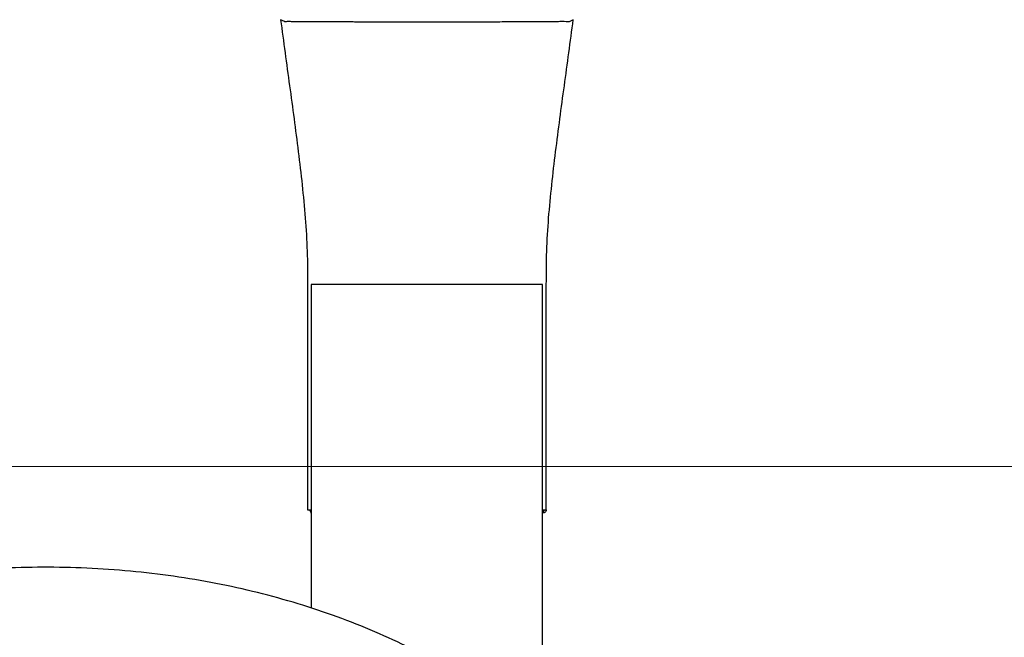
# Model space of a CAD drawing. Header units: inches. Extents: x 0 to 77643, y -44170 to 0.
# Tile 38 of 159: x 68473 to 68483, y -42938 to -42932. Entities that reach past the tile are written whole.
import ezdxf

# ---------------------------------------------------------------- set-up
doc = ezdxf.new("R2010")
doc.units = ezdxf.units.IN
doc.header["$MEASUREMENT"] = 0
doc.layers.get('0').update_dxf_attribs({"lineweight": 0})
doc.layers.add('p--kafelki', color=251, linetype='Continuous', lineweight=13)
doc.layers.add('p--łazienka NP', color=150, linetype='Continuous', lineweight=25)

# ---------------------------------------------------------------- blocks, each defined once
blk = doc.blocks.new('natrysk')
at = {"linetype": 'Continuous'}
for p, q in [((-1.1872, 62.8093), (-1.1872, 60.5693)), ((-1.1872, 62.8093), (-1.1819, 62.8093)), ((-1.15, 62.8093), (-1.15, 59.593)), ((1.15, 62.8093), (-1.15, 62.8093)), ((1.15, 58.2809), (1.15, 62.8093)), ((1.1872, 62.8093), (1.1819, 62.8093)), ((1.1872, 60.5693), (1.1872, 62.8093)), ((-1.1872, 60.5693), (-1.1555, 60.5693)), ((-1.15, 60.5393), (-1.1575, 60.5393)), ((-1.1555, 60.5693), (-1.15, 60.5693)), ((1.15, 60.5693), (1.1872, 60.5693)), ((1.1575, 60.5393), (1.15, 60.5393))]:
    blk.add_line(p, q, dxfattribs=at)
at = {"linetype": 'Continuous', "flags": 128}
blk.add_lwpolyline([(1.4553, 65.4432), (1.4349, 65.433), (1.4137, 65.4227)], dxfattribs=at)
at = {"linetype": 'Continuous'}
for centre, start, end in [((-1.1355, 60.5693), 180.02316, 241.08387), ((-1.1255, 60.5693), 179.97896, 215.37305), ((1.1255, 60.5693), 324.62774, 359.98042), ((1.1355, 60.5693), 298.91499, 0.04059)]:
    blk.add_arc(centre, 0.03, start, end, dxfattribs=at)
for points, knots in [([(-1.4552, 65.4432), (-1.4258, 65.2243), (-1.396, 65.0055), (-1.3365, 64.5678), (-1.3068, 64.3489), (-1.2525, 63.9106), (-1.2276, 63.6909), (-1.2018, 63.3608), (-1.1952, 63.2507), (-1.1878, 63.0302), (-1.1872, 62.9198), (-1.1872, 62.8093)], [0, 0, 0, 0, 0.25, 0.25, 0.5, 0.5, 0.75, 0.75, 0.875, 0.875, 1, 1, 1, 1]), ([(-1.4137, 65.4227), (-1.4209, 65.4261), (-1.4278, 65.4295), (-1.4416, 65.4364), (-1.4484, 65.4398), (-1.4552, 65.4432)], [0, 0, 0, 0, 0.5, 0.5, 1, 1, 1, 1]), ([(0, 65.4186), (-0.0127, 65.4186), (-0.0386, 65.4186), (-0.0786, 65.4187), (-0.1204, 65.4187), (-0.164, 65.4187), (-0.2094, 65.4188), (-0.2566, 65.4189), (-0.3053, 65.419), (-0.3555, 65.4191), (-0.4071, 65.4192), (-0.4599, 65.4194), (-0.5138, 65.4195), (-0.5685, 65.4197), (-0.624, 65.4199), (-0.6798, 65.4201), (-0.7359, 65.4203), (-0.7919, 65.4205), (-0.8475, 65.4207), (-0.9024, 65.421), (-0.9562, 65.4213), (-1.0086, 65.4215), (-1.0592, 65.4218), (-1.1251, 65.4223), (-1.1991, 65.4228), (-1.2717, 65.4232), (-1.3273, 65.4235), (-1.3795, 65.4237), (-1.4107, 65.4235), (-1.4127, 65.423), (-1.4137, 65.4227)], [0, 0, 0, 0, 0.01516, 0.031097, 0.047813, 0.065305, 0.083573, 0.102615, 0.122428, 0.143011, 0.16436, 0.186471, 0.20934, 0.232961, 0.257331, 0.282442, 0.308289, 0.334866, 0.362165, 0.390179, 0.4189, 0.448318, 0.478423, 0.509201, 0.573872, 0.637646, 0.700516, 0.762498, 0.882405, 1, 1, 1, 1]), ([(1.4137, 65.4227), (1.4131, 65.4227), (1.4119, 65.4228), (1.3994, 65.423), (1.3738, 65.4236), (1.3384, 65.4237), (1.2947, 65.4235), (1.2211, 65.4229), (1.1269, 65.4223), (1.0261, 65.4216), (0.9373, 65.4212), (0.8448, 65.4207), (0.7503, 65.4203), (0.6554, 65.42), (0.5614, 65.4197), (0.4694, 65.4194), (0.3804, 65.4192), (0.2951, 65.419), (0.2142, 65.4188), (0.1382, 65.4187), (0.0673, 65.4186), (0.0218, 65.4186), (0, 65.4186)], [0, 0, 0, 0, 0.0781197, 0.1573672, 0.2375782, 0.2783682, 0.333958, 0.4046619, 0.490854, 0.5425442, 0.5922807, 0.6400092, 0.6856884, 0.7292833, 0.7707625, 0.8100977, 0.8472641, 0.8822412, 0.915013, 0.9455678, 0.9738981, 1, 1, 1, 1]), ([(1.1872, 62.8093), (1.1872, 62.9198), (1.1878, 63.0302), (1.1953, 63.2507), (1.2018, 63.3608), (1.2276, 63.6909), (1.2525, 63.9106), (1.3069, 64.3489), (1.3365, 64.5678), (1.396, 65.0055), (1.4259, 65.2243), (1.4553, 65.4432)], [0, 0, 0, 0, 0.125, 0.125, 0.25, 0.25, 0.5, 0.5, 0.75, 0.75, 1, 1, 1, 1]), ([(1.1872, 60.5693), (1.1872, 60.5692), (1.1873, 60.5659), (1.1861, 60.5588), (1.181, 60.5497), (1.1734, 60.5434), (1.1655, 60.54), (1.1602, 60.5395), (1.1575, 60.5393)], [0, 0, 0, 0, 0.006065, 0.251503, 0.524229, 0.72072, 0.860031, 1, 1, 1, 1]), ([(2.2021, 56.0148), (2.2031, 56.0445), (2.2075, 56.1709), (2.1832, 56.3938), (2.1288, 56.6814), (2.041, 56.9652), (1.9232, 57.244), (1.775, 57.5163), (1.5974, 57.7808), (1.391, 58.0361), (1.1569, 58.2808), (0.8963, 58.5134), (0.6108, 58.7328), (0.3018, 58.9376), (-0.0289, 59.1269), (-0.3794, 59.2995), (-0.7478, 59.4547), (-1.1322, 59.5916), (-1.5304, 59.7096), (-1.9403, 59.8082), (-2.3599, 59.8869), (-2.7869, 59.9452), (-3.2192, 59.9831), (-3.6544, 60.0002), (-4.0904, 59.9964), (-4.5248, 59.9719), (-4.9554, 59.9267), (-5.3801, 59.861), (-5.7965, 59.7752), (-6.2026, 59.6696), (-6.5962, 59.5447), (-6.9753, 59.401), (-7.3379, 59.2393), (-7.682, 59.0603), (-8.0058, 58.8649), (-8.3075, 58.6538), (-8.5854, 58.4283), (-8.8378, 58.1894), (-9.0633, 57.9385), (-9.2604, 57.6769), (-9.4281, 57.4062), (-9.5653, 57.1281), (-9.6715, 56.8442), (-9.7457, 56.5563), (-9.7891, 56.266), (-9.7974, 55.9753), (-9.7894, 55.7709), (-9.7697, 55.6649), (-9.7678, 55.6548)], [0, 0, 0, 0, 0.006763, 0.028794, 0.050826, 0.072896, 0.095036, 0.117267, 0.139598, 0.162025, 0.184535, 0.207111, 0.229735, 0.252392, 0.275066, 0.297748, 0.32043, 0.343107, 0.365776, 0.388439, 0.411095, 0.433745, 0.456391, 0.479034, 0.501677, 0.524321, 0.546969, 0.569621, 0.592281, 0.614951, 0.63763, 0.660321, 0.683024, 0.705738, 0.728461, 0.751185, 0.773903, 0.796602, 0.819266, 0.841876, 0.864412, 0.886856, 0.909195, 0.931427, 0.953565, 0.975632, 0.997665, 1, 1, 1, 1])]:
    blk.add_open_spline(points, degree=3, knots=knots, dxfattribs=at)

msp = doc.modelspace()

# ---------------------------------------------------------------- linework, layer by layer
at = {"layer": 'p--kafelki', "linetype": 'Continuous'}
msp.add_line((68181.48369, -42936.48684), (68619.78369, -42936.48684), dxfattribs=at)

# ---------------------------------------------------------------- block references
at = {"layer": 'p--łazienka NP', "linetype": 'Continuous', "lineweight": 30, "ltscale": 35}
msp.add_blockref('natrysk', (68476.8065, -42997.48637), dxfattribs=at)

doc.saveas('drawing.dxf')
